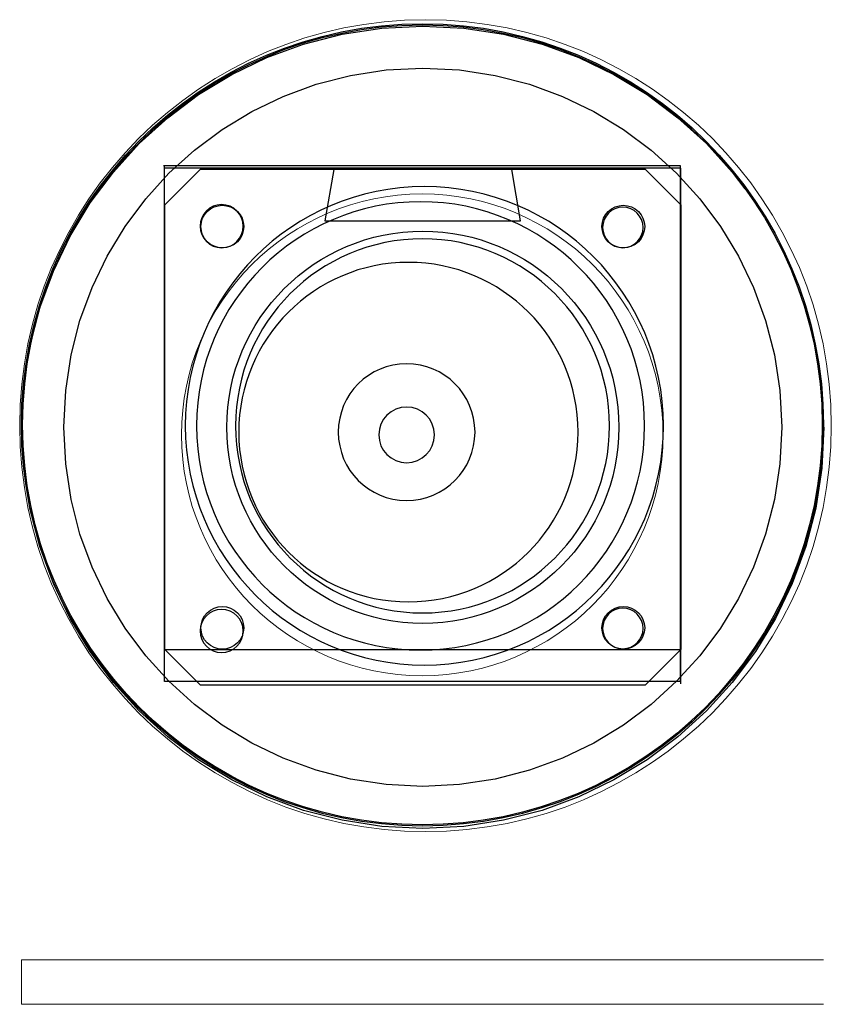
# Model space of a CAD drawing. Header units: inches. Extents: x 2149.42 to 2151.7, y 1358.76 to 1361.52.
import ezdxf

# ---------------------------------------------------------------- set-up
doc = ezdxf.new("R2010")
doc.units = ezdxf.units.IN
doc.header["$MEASUREMENT"] = 0
doc.linetypes.add('HIDDEN', pattern=[9.525, 6.35, -3.175])
for name, color, linetype in [('CPC', 65, 'Continuous'), ('LEDG', 110, 'Continuous'), ('LEDR', 232, 'Continuous'), ('LENS', 20, 'Continuous'), ('MGcable', 7, 'Continuous'), ('PLEXGASKTOP', 66, 'Continuous'), ('PLEXIGLASSMG', 7, 'HIDDEN'), ('SMBMGRINGBOT', 132, 'Continuous'), ('SMBTOPRING', 132, 'Continuous')]:
    doc.layers.add(name, color=color, linetype=linetype)
for name, color, linetype, lineweight in [('GASKET', 4, 'Continuous', 25), ('LEDY', 2, 'Continuous', 35), ('SMBTOPL', 132, 'Continuous', 0)]:
    doc.layers.add(name, color=color, linetype=linetype, lineweight=lineweight)

msp = doc.modelspace()

# ---------------------------------------------------------------- linework, layer by layer
at = {"layer": 'CPC', "extrusion": (0, 0, -1)}
for p, q in [((2151.2759, 1361.103, -0.06), (2149.8259, 1361.103, -0.06)), ((2151.2759, 1359.6563, -0.06), (2151.2759, 1361.103, -0.06)), ((2149.8291, 1359.7524, -0.06), (2151.2759, 1359.7524, -0.06))]:
    msp.add_line(p, q, dxfattribs=at)
for centre, radius in [((-2149.9881, 1360.9399, 0.1548), 0.0604), ((-2151.1137, 1360.9364, 0.1548), 0.0568), ((-2150.5517, 1360.3799, 0.1548), 0.5246), ((-2150.5517, 1360.3799, 0.1548), 0.5246), ((-2149.9881, 1359.8047, 0.1548), 0.0604), ((-2151.1137, 1359.8118, 0.1548), 0.0568)]:
    msp.add_circle(centre, radius, dxfattribs=at)
at = {"layer": 'GASKET'}
for p, q in [((2149.8291, 1360.9997), (2149.9289, 1361.0994)), ((2149.8291, 1360.9997), (2149.9289, 1361.0994)), ((2149.9289, 1361.0994), (2151.1761, 1361.0994)), ((2151.1761, 1361.0994), (2151.2759, 1360.9997)), ((2149.8291, 1359.7524), (2149.8291, 1360.9997)), ((2151.2759, 1360.9997), (2151.2759, 1359.7524)), ((2149.9289, 1359.6526), (2149.8291, 1359.7524)), ((2151.2759, 1359.7524), (2151.1761, 1359.6526)), ((2151.1761, 1359.6526), (2149.9289, 1359.6526))]:
    msp.add_line(p, q, dxfattribs=at)
for centre, radius in [((2149.99, 1360.9386), 0.0599), ((2151.115, 1360.9386), 0.0599), ((2150.5525, 1360.376), 0.55), ((2149.99, 1359.8135), 0.0599), ((2151.115, 1359.8135), 0.0599)]:
    msp.add_circle(centre, radius, dxfattribs=at)
at = {"layer": 'LEDG', "extrusion": (0.000335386, 1, 0)}
msp.add_circle((-2150.0957, 60.9627, 1361.823), 0.1465, dxfattribs=at)
at = {"layer": 'LEDR', "extrusion": (0.000335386, 1, 0)}
msp.add_circle((-2150.0957, 60.6188, 1361.823), 0.1465, dxfattribs=at)
at = {"layer": 'LEDY', "extrusion": (0.000335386, 1, 0)}
msp.add_circle((-2150.0957, 61.3067, 1361.823), 0.1465, dxfattribs=at)
at = {"layer": 'LENS'}
for p, q in [((2150.3029, 1361.0991), (2150.2778, 1360.9549)), ((2150.8022, 1361.0989), (2150.3029, 1361.0991)), ((2150.8269, 1360.9545), (2150.8022, 1361.0989)), ((2150.2778, 1360.9549), (2150.8255, 1360.9546)), ((2150.8255, 1360.9546), (2150.8269, 1360.9545))]:
    msp.add_line(p, q, dxfattribs=at)
at = {"layer": 'MGcable', "extrusion": (0, 0, -1)}
for centre, radius in [((-2150.5462, 1360.3799, 0.47), 0.6285), ((-2150.5121, 1360.3624, 0.723), 0.476), ((-2150.5071, 1360.3624, 1.5762), 0.1918), ((-2150.5071, 1360.3546, 2.2077), 0.0781)]:
    msp.add_circle(centre, radius, dxfattribs=at)
at = {"layer": 'PLEXGASKTOP'}
for p, q in [((2149.8248, 1361.1097, 61.6077), (2151.2748, 1361.1097, 61.6077)), ((2149.828, 1359.6629, 61.6077), (2149.828, 1361.1097, 61.6077)), ((2151.2748, 1361.1097, 61.6077), (2151.2748, 1359.6629, 61.6077)), ((2151.2748, 1359.6629, 61.6077), (2149.828, 1359.6629, 61.6077))]:
    msp.add_line(p, q, dxfattribs=at)
msp.add_circle((2150.5514, 1360.3827, 61.61), 1.1216, dxfattribs=at)
at = {"layer": 'PLEXIGLASSMG'}
for radius in [1.125, 1.0071]:
    msp.add_circle((2150.5525, 1360.376), radius, dxfattribs=at)
at = {"layer": 'SMBMGRINGBOT', "extrusion": (0, 0, -1)}
msp.add_circle((-2150.5568, 1360.38, 0.2745), 0.6708, dxfattribs=at)
at = {"layer": 'SMBTOPL'}
for p, q in [((2149.4264, 1358.7577, 61.735), (2149.4264, 1358.8827, 61.735)), ((2149.4264, 1358.7577, 63.235), (2149.4264, 1358.8827, 63.235)), ((2149.4264, 1358.8827, 63.235), (2151.6764, 1358.8827, 63.235)), ((2149.4264, 1358.7577, 61.735), (2151.6764, 1358.7577, 61.735))]:
    msp.add_line(p, q, dxfattribs=at)
at = {"layer": 'SMBTOPL', "extrusion": (0, 1, 0)}
for p, q in [((2150.5514, 1358.7577, 63.235), (2150.1514, 1358.7577, 63.235)), ((2150.8284, 1358.7577, 62.895), (2150.2756, 1358.7577, 62.895)), ((2150.8297, 1358.7577, 62.575), (2150.2931, 1358.7577, 62.575)), ((2151.6764, 1358.7577, 63.235), (2150.5514, 1358.7577, 63.235)), ((2150.5514, 1358.7577, 63.235), (2150.9514, 1358.7577, 63.235)), ((2151.6764, 1358.7577, 63.235), (2151.6764, 1358.7577, 62.735)), ((2151.6764, 1358.7577, 62.735), (2151.6764, 1358.7577, 62.895)), ((2151.6764, 1358.7577, 62.735), (2151.6764, 1358.7577, 62.575))]:
    msp.add_line(p, q, dxfattribs=at)
at = {"layer": 'SMBTOPL'}
for centre, radius in [((2150.56, 1360.3804, 61.86), 1.1385), ((2150.5508, 1360.3548, 61.86), 0.6755)]:
    msp.add_circle(centre, radius, dxfattribs=at)
at = {"layer": 'SMBTOPL', "extrusion": (0, 1, 0)}
for centre, radius, start, end in [((-2150.3083, 62.7363, 1358.8827), 0.162, 275.3951, 78.334), ((-2150.7923, 62.7348, 1358.8827), 0.1642, 102.7097, 256.8474)]:
    msp.add_arc(centre, radius, start, end, dxfattribs=at)
at = {"layer": 'SMBTOPRING'}
msp.add_circle((2150.5514, 1360.3827, 61.61), 1.125, dxfattribs=at)

doc.saveas('drawing.dxf')
